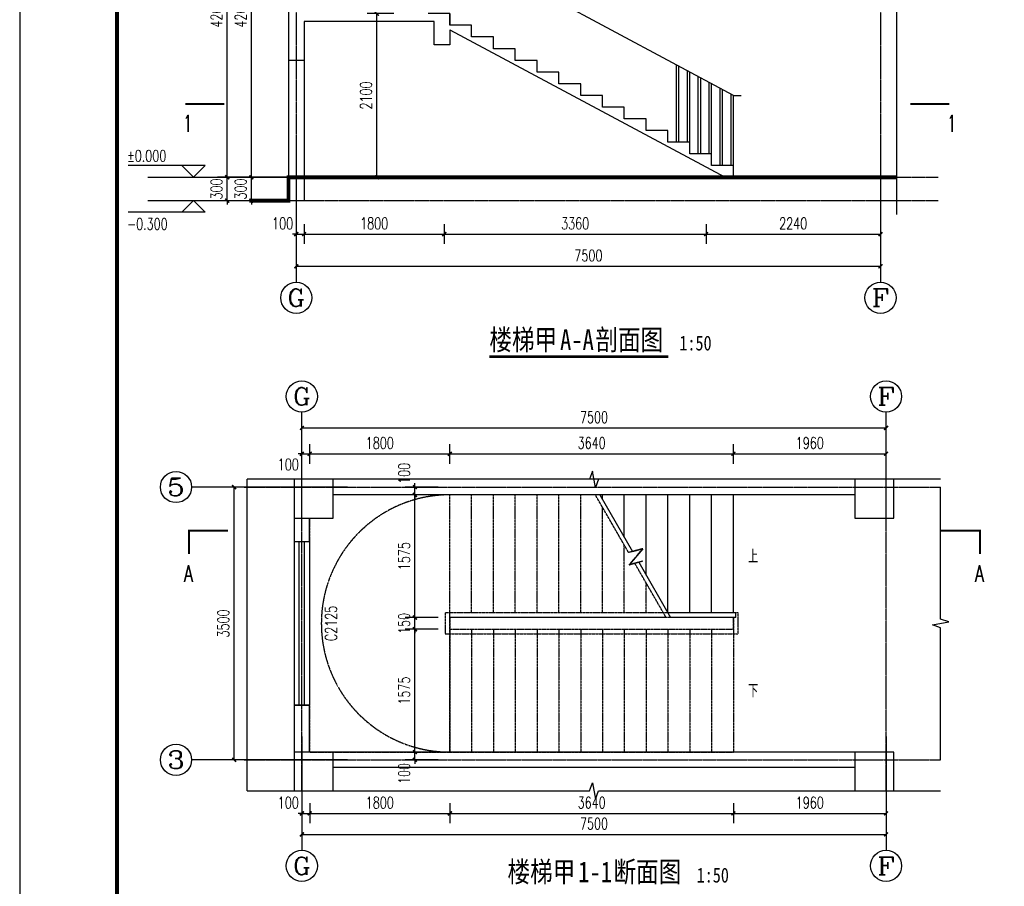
# Model space of a CAD drawing. Header units: inches. Extents: x 224620 to 3435104, y 247406 to 993300.
# Tile 19 of 110: x 250809 to 263450, y 291742 to 302862. Entities that reach past the tile are written whole.
import ezdxf
from ezdxf.enums import TextEntityAlignment as Align

# ---------------------------------------------------------------- set-up
doc = ezdxf.new("R2010")
doc.units = ezdxf.units.IN
doc.header["$MEASUREMENT"] = 0
doc.linetypes.add('__DASH', pattern=[0.35, 0.25, -0.1])
doc.linetypes.add('CENTER', pattern=[2, 1.25, -0.25, 0.25, -0.25])
for name, color, linetype in [('AXIS', 3, 'Continuous'), ('AXIS_TEXT', 7, 'Continuous'), ('COLUMN', 9, 'Continuous'), ('DIM_ELEV', 3, 'Continuous'), ('DIM_SYMB', 3, 'Continuous'), ('DOOR_FIRE', 134, 'Continuous'), ('DOTE', 1, 'CENTER'), ('LATRINE', 6, 'Continuous'), ('PUB_DIM', 3, 'Continuous'), ('PUB_TEXT', 7, 'Continuous'), ('PUB_TITLE', 4, 'Continuous'), ('STAIR', 3, 'Continuous'), ('WALL', 2, 'Continuous'), ('WINDOW', 4, 'Continuous'), ('WINDOW_TEXT', 7, 'Continuous'), ('x细线', 135, 'Continuous')]:
    doc.layers.add(name, color=color, linetype=linetype)
doc.styles.add('_TCH_AXIS', font='COMPLEX', dxfattribs={"bigfont": 'GBCBIG'})
doc.styles.add('_TCH_DIM', font='SIMPLEX', dxfattribs={"bigfont": 'GBCBIG'})
doc.styles.add('_TCH_DIM_T3', font='SIMPLEX', dxfattribs={"width": 0.705882, "bigfont": 'GBCBIG'})
doc.styles.add('_TCH_LABEL', font='COMPLEX', dxfattribs={"bigfont": 'GBCBIG'})
doc.styles.add('_TCH_WINDOW', font='SIMPLEX', dxfattribs={"height": 3.5, "bigfont": 'GBCBIG'})
doc.styles.add('宋体', font='txt', dxfattribs={"width": 0.8})
doc.dimstyles.new('_TCH_ARCH&&50', dxfattribs={"dimtxt": 148.75, "dimasz": 50, "dimexe": 125, "dimexo": 150, "dimgap": 63.125, "dimtad": 1, "dimdec": 0, "dimzin": 0, "dimdsep": 46, "dimtxsty": '_TCH_DIM_T3', "dimblk": 'ARCHTICK', "dimcen": 0.09, "dimclrt": 7, "dimazin": 2, "dimtfac": 1, "dimtdec": 0, "dimtix": 1, "dimtmove": 2, "dimatfit": 3, "dimfxl": 1, "dimtolj": 1, "dimtzin": 0, "dimarcsym": 0})

# ---------------------------------------------------------------- blocks, each defined once
blk = doc.blocks.new('wrtgtg')
at = {"layer": 'PUB_TITLE'}
blk.add_lwpolyline([(-75296, -5841), (8804, -5841), (8804, 53559), (-75296, 53559)], close=True, dxfattribs=at)
at = {"layer": 'PUB_TITLE', "const_width": 100}
blk.add_lwpolyline([(-72796, -4841), (7804, -4841), (7804, 52559), (-72796, 52559)], close=True, dxfattribs=at)
blk = doc.blocks.new('_ArchTick')
at = {"color": 0, "linetype": 'ByBlock', "const_width": 0.4}
blk.add_lwpolyline([(-0.5, -0.5), (0.5, 0.5)], dxfattribs=at)
blk = doc.blocks.new('*D613')
at = {"layer": 'Defpoints', "color": 0}
for p in [(255394, 302940), (255764, 302940), (255764, 300840)]:
    blk.add_point(p, dxfattribs=at)
at = {"layer": 'PUB_DIM', "color": 0, "lineweight": -2}
for p, q in [((255614, 302940), (255269, 302940)), ((255394, 300840), (255394, 302940)), ((255614, 300840), (255269, 300840))]:
    blk.add_line(p, q, dxfattribs=at)
at = {"layer": 'PUB_DIM', "color": 0, "lineweight": -2, "xscale": 50, "yscale": 50, "zscale": 50}
for p, rotation in [((255394, 302940), 90), ((255394, 300840), 270)]:
    blk.add_blockref('_ArchTick', p, dxfattribs=dict(at, rotation=rotation))
at = {"layer": 'PUB_DIM', "color": 7, "insert": (255256, 301890), "char_height": 148.8, "attachment_point": 5, "rotation": 90, "style": '_TCH_DIM_T3'}
blk.add_mtext('\\A1;2100', dxfattribs=at)
blk = doc.blocks.new('*D614')
at = {"layer": 'Defpoints', "color": 0}
for p in [(254532, 297292), (254432, 297013), (254532, 297013)]:
    blk.add_point(p, dxfattribs=at)
at = {"layer": 'PUB_DIM', "color": 0, "lineweight": -2}
for p, q in [((254432, 297163), (254432, 297417)), ((254532, 297163), (254532, 297417)), ((254432, 297292), (254382, 297292)), ((254432, 297292), (254532, 297292)), ((254532, 297292), (254582, 297292))]:
    blk.add_line(p, q, dxfattribs=at)
at = {"layer": 'PUB_DIM', "color": 0, "lineweight": -2, "xscale": 50, "yscale": 50, "zscale": 50}
blk.add_blockref('_ArchTick', (254432, 297292), dxfattribs=at)
at = {"layer": 'PUB_DIM', "color": 0, "lineweight": -2, "xscale": 50, "yscale": 50, "zscale": 50, "rotation": 180}
blk.add_blockref('_ArchTick', (254532, 297292), dxfattribs=at)
at = {"layer": 'PUB_DIM', "color": 7, "insert": (254257, 297155), "char_height": 148.8, "attachment_point": 5, "style": '_TCH_DIM_T3'}
blk.add_mtext('\\A1;100', dxfattribs=at)
blk = doc.blocks.new('*D615')
at = {"layer": 'Defpoints', "color": 0}
for p in [(256332, 297292), (254532, 297013), (256332, 297013)]:
    blk.add_point(p, dxfattribs=at)
at = {"layer": 'PUB_DIM', "color": 0, "lineweight": -2}
for p, q in [((254532, 297163), (254532, 297417)), ((256332, 297163), (256332, 297417)), ((254532, 297292), (256332, 297292))]:
    blk.add_line(p, q, dxfattribs=at)
at = {"layer": 'PUB_DIM', "color": 0, "lineweight": -2, "xscale": 50, "yscale": 50, "zscale": 50, "rotation": 180}
blk.add_blockref('_ArchTick', (254532, 297292), dxfattribs=at)
at = {"layer": 'PUB_DIM', "color": 0, "lineweight": -2, "xscale": 50, "yscale": 50, "zscale": 50}
blk.add_blockref('_ArchTick', (256332, 297292), dxfattribs=at)
at = {"layer": 'PUB_DIM', "color": 7, "insert": (255432, 297430), "char_height": 148.8, "attachment_point": 5, "style": '_TCH_DIM_T3'}
blk.add_mtext('\\A1;1800', dxfattribs=at)
blk = doc.blocks.new('*D616')
at = {"layer": 'Defpoints', "color": 0}
for p in [(259972, 297292), (256332, 297013), (259972, 297013)]:
    blk.add_point(p, dxfattribs=at)
at = {"layer": 'PUB_DIM', "color": 0, "lineweight": -2}
for p, q in [((256332, 297163), (256332, 297417)), ((259972, 297163), (259972, 297417)), ((256332, 297292), (259972, 297292))]:
    blk.add_line(p, q, dxfattribs=at)
at = {"layer": 'PUB_DIM', "color": 0, "lineweight": -2, "xscale": 50, "yscale": 50, "zscale": 50, "rotation": 180}
blk.add_blockref('_ArchTick', (256332, 297292), dxfattribs=at)
at = {"layer": 'PUB_DIM', "color": 0, "lineweight": -2, "xscale": 50, "yscale": 50, "zscale": 50}
blk.add_blockref('_ArchTick', (259972, 297292), dxfattribs=at)
at = {"layer": 'PUB_DIM', "color": 7, "insert": (258152, 297430), "char_height": 148.8, "attachment_point": 5, "style": '_TCH_DIM_T3'}
blk.add_mtext('\\A1;3640', dxfattribs=at)
blk = doc.blocks.new('*D617')
at = {"layer": 'Defpoints', "color": 0}
for p in [(261932, 297292), (259972, 297013), (261932, 297013)]:
    blk.add_point(p, dxfattribs=at)
at = {"layer": 'PUB_DIM', "color": 0, "lineweight": -2}
for p, q in [((259972, 297163), (259972, 297417)), ((261932, 297163), (261932, 297417)), ((259972, 297292), (261932, 297292))]:
    blk.add_line(p, q, dxfattribs=at)
at = {"layer": 'PUB_DIM', "color": 0, "lineweight": -2, "xscale": 50, "yscale": 50, "zscale": 50, "rotation": 180}
blk.add_blockref('_ArchTick', (259972, 297292), dxfattribs=at)
at = {"layer": 'PUB_DIM', "color": 0, "lineweight": -2, "xscale": 50, "yscale": 50, "zscale": 50}
blk.add_blockref('_ArchTick', (261932, 297292), dxfattribs=at)
at = {"layer": 'PUB_DIM', "color": 7, "insert": (260952, 297430), "char_height": 148.8, "attachment_point": 5, "style": '_TCH_DIM_T3'}
blk.add_mtext('\\A1;1960', dxfattribs=at)
blk = doc.blocks.new('*D618')
at = {"layer": 'Defpoints', "color": 0}
for p in [(254432, 292957), (254532, 292957), (254532, 292678)]:
    blk.add_point(p, dxfattribs=at)
at = {"layer": 'PUB_DIM', "color": 0, "lineweight": -2}
for p, q in [((254432, 292807), (254432, 292553)), ((254532, 292807), (254532, 292553)), ((254432, 292678), (254382, 292678)), ((254432, 292678), (254532, 292678)), ((254532, 292678), (254582, 292678))]:
    blk.add_line(p, q, dxfattribs=at)
at = {"layer": 'PUB_DIM', "color": 0, "lineweight": -2, "xscale": 50, "yscale": 50, "zscale": 50}
blk.add_blockref('_ArchTick', (254432, 292678), dxfattribs=at)
at = {"layer": 'PUB_DIM', "color": 0, "lineweight": -2, "xscale": 50, "yscale": 50, "zscale": 50, "rotation": 180}
blk.add_blockref('_ArchTick', (254532, 292678), dxfattribs=at)
at = {"layer": 'PUB_DIM', "color": 7, "insert": (254257, 292816), "char_height": 148.8, "attachment_point": 5, "style": '_TCH_DIM_T3'}
blk.add_mtext('\\A1;100', dxfattribs=at)
blk = doc.blocks.new('*D619')
at = {"layer": 'Defpoints', "color": 0}
for p in [(254532, 292957), (256332, 292957), (256332, 292678)]:
    blk.add_point(p, dxfattribs=at)
at = {"layer": 'PUB_DIM', "color": 0, "lineweight": -2}
for p, q in [((254532, 292807), (254532, 292553)), ((256332, 292807), (256332, 292553)), ((254532, 292678), (256332, 292678))]:
    blk.add_line(p, q, dxfattribs=at)
at = {"layer": 'PUB_DIM', "color": 0, "lineweight": -2, "xscale": 50, "yscale": 50, "zscale": 50, "rotation": 180}
blk.add_blockref('_ArchTick', (254532, 292678), dxfattribs=at)
at = {"layer": 'PUB_DIM', "color": 0, "lineweight": -2, "xscale": 50, "yscale": 50, "zscale": 50}
blk.add_blockref('_ArchTick', (256332, 292678), dxfattribs=at)
at = {"layer": 'PUB_DIM', "color": 7, "insert": (255432, 292816), "char_height": 148.8, "attachment_point": 5, "style": '_TCH_DIM_T3'}
blk.add_mtext('\\A1;1800', dxfattribs=at)
blk = doc.blocks.new('*D620')
at = {"layer": 'Defpoints', "color": 0}
for p in [(256332, 292957), (259972, 292957), (259972, 292678)]:
    blk.add_point(p, dxfattribs=at)
at = {"layer": 'PUB_DIM', "color": 0, "lineweight": -2}
for p, q in [((256332, 292807), (256332, 292553)), ((259972, 292807), (259972, 292553)), ((256332, 292678), (259972, 292678))]:
    blk.add_line(p, q, dxfattribs=at)
at = {"layer": 'PUB_DIM', "color": 0, "lineweight": -2, "xscale": 50, "yscale": 50, "zscale": 50, "rotation": 180}
blk.add_blockref('_ArchTick', (256332, 292678), dxfattribs=at)
at = {"layer": 'PUB_DIM', "color": 0, "lineweight": -2, "xscale": 50, "yscale": 50, "zscale": 50}
blk.add_blockref('_ArchTick', (259972, 292678), dxfattribs=at)
at = {"layer": 'PUB_DIM', "color": 7, "insert": (258152, 292816), "char_height": 148.8, "attachment_point": 5, "style": '_TCH_DIM_T3'}
blk.add_mtext('\\A1;3640', dxfattribs=at)
blk = doc.blocks.new('*D621')
at = {"layer": 'Defpoints', "color": 0}
for p in [(259972, 292957), (261932, 292957), (261932, 292678)]:
    blk.add_point(p, dxfattribs=at)
at = {"layer": 'PUB_DIM', "color": 0, "lineweight": -2}
for p, q in [((259972, 292807), (259972, 292553)), ((261932, 292807), (261932, 292553)), ((259972, 292678), (261932, 292678))]:
    blk.add_line(p, q, dxfattribs=at)
at = {"layer": 'PUB_DIM', "color": 0, "lineweight": -2, "xscale": 50, "yscale": 50, "zscale": 50, "rotation": 180}
blk.add_blockref('_ArchTick', (259972, 292678), dxfattribs=at)
at = {"layer": 'PUB_DIM', "color": 0, "lineweight": -2, "xscale": 50, "yscale": 50, "zscale": 50}
blk.add_blockref('_ArchTick', (261932, 292678), dxfattribs=at)
at = {"layer": 'PUB_DIM', "color": 7, "insert": (260952, 292816), "char_height": 148.8, "attachment_point": 5, "style": '_TCH_DIM_T3'}
blk.add_mtext('\\A1;1960', dxfattribs=at)
blk = doc.blocks.new('*D622')
at = {"layer": 'Defpoints', "color": 0}
for p in [(255883, 293465), (256332, 293465), (256332, 293365)]:
    blk.add_point(p, dxfattribs=at)
at = {"layer": 'PUB_DIM', "color": 0, "lineweight": -2}
for p, q in [((256182, 293465), (255758, 293465)), ((255883, 293465), (255883, 293515)), ((255883, 293365), (255883, 293465)), ((256182, 293365), (255758, 293365)), ((255883, 293365), (255883, 293315))]:
    blk.add_line(p, q, dxfattribs=at)
at = {"layer": 'PUB_DIM', "color": 0, "lineweight": -2, "xscale": 50, "yscale": 50, "zscale": 50}
for p, rotation in [((255883, 293465), 270), ((255883, 293365), 90)]:
    blk.add_blockref('_ArchTick', p, dxfattribs=dict(at, rotation=rotation))
at = {"layer": 'PUB_DIM', "color": 7, "insert": (255745, 293190), "char_height": 148.8, "attachment_point": 5, "rotation": 90, "style": '_TCH_DIM_T3'}
blk.add_mtext('\\A1;100', dxfattribs=at)
blk = doc.blocks.new('*D623')
at = {"layer": 'Defpoints', "color": 0}
for p in [(255883, 295040), (256332, 295040), (256332, 293465)]:
    blk.add_point(p, dxfattribs=at)
at = {"layer": 'PUB_DIM', "color": 0, "lineweight": -2}
for p, q in [((256182, 295040), (255758, 295040)), ((255883, 293465), (255883, 295040)), ((256182, 293465), (255758, 293465))]:
    blk.add_line(p, q, dxfattribs=at)
at = {"layer": 'PUB_DIM', "color": 0, "lineweight": -2, "xscale": 50, "yscale": 50, "zscale": 50}
for p, rotation in [((255883, 295040), 90), ((255883, 293465), 270)]:
    blk.add_blockref('_ArchTick', p, dxfattribs=dict(at, rotation=rotation))
at = {"layer": 'PUB_DIM', "color": 7, "insert": (255745, 294253), "char_height": 148.8, "attachment_point": 5, "rotation": 90, "style": '_TCH_DIM_T3'}
blk.add_mtext('\\A1;1575', dxfattribs=at)
blk = doc.blocks.new('*D624')
at = {"layer": 'Defpoints', "color": 0}
for p in [(255883, 295190), (256332, 295190), (256332, 295040)]:
    blk.add_point(p, dxfattribs=at)
at = {"layer": 'PUB_DIM', "color": 0, "lineweight": -2}
for p, q in [((256182, 295190), (255758, 295190)), ((255883, 295190), (255883, 295240)), ((255883, 295040), (255883, 295190)), ((256182, 295040), (255758, 295040)), ((255883, 295040), (255883, 294990))]:
    blk.add_line(p, q, dxfattribs=at)
at = {"layer": 'PUB_DIM', "color": 0, "lineweight": -2, "xscale": 50, "yscale": 50, "zscale": 50}
for p, rotation in [((255883, 295190), 270), ((255883, 295040), 90)]:
    blk.add_blockref('_ArchTick', p, dxfattribs=dict(at, rotation=rotation))
at = {"layer": 'PUB_DIM', "color": 7, "insert": (255745, 295115), "char_height": 148.8, "attachment_point": 5, "rotation": 90, "style": '_TCH_DIM_T3'}
blk.add_mtext('\\A1;150', dxfattribs=at)
blk = doc.blocks.new('*D118')
at = {"layer": 'Defpoints', "color": 0}
for p in [(255883, 296765), (256332, 296765), (256332, 295190)]:
    blk.add_point(p, dxfattribs=at)
at = {"layer": 'PUB_DIM', "color": 0, "lineweight": -2}
for p, q in [((256182, 296765), (255758, 296765)), ((255883, 295190), (255883, 296765)), ((256182, 295190), (255758, 295190))]:
    blk.add_line(p, q, dxfattribs=at)
at = {"layer": 'PUB_DIM', "color": 0, "lineweight": -2, "xscale": 50, "yscale": 50, "zscale": 50}
for p, rotation in [((255883, 296765), 90), ((255883, 295190), 270)]:
    blk.add_blockref('_ArchTick', p, dxfattribs=dict(at, rotation=rotation))
at = {"layer": 'PUB_DIM', "color": 7, "insert": (255745, 295978), "char_height": 148.8, "attachment_point": 5, "rotation": 90, "style": '_TCH_DIM_T3'}
blk.add_mtext('\\A1;1575', dxfattribs=at)
blk = doc.blocks.new('*D119')
at = {"layer": 'Defpoints', "color": 0}
for p in [(255883, 296865), (256332, 296865), (256332, 296765)]:
    blk.add_point(p, dxfattribs=at)
at = {"layer": 'PUB_DIM', "color": 0, "lineweight": -2}
for p, q in [((256182, 296865), (255758, 296865)), ((255883, 296865), (255883, 296915)), ((255883, 296765), (255883, 296865)), ((256182, 296765), (255758, 296765)), ((255883, 296765), (255883, 296715))]:
    blk.add_line(p, q, dxfattribs=at)
at = {"layer": 'PUB_DIM', "color": 0, "lineweight": -2, "xscale": 50, "yscale": 50, "zscale": 50}
for p, rotation in [((255883, 296865), 270), ((255883, 296765), 90)]:
    blk.add_blockref('_ArchTick', p, dxfattribs=dict(at, rotation=rotation))
at = {"layer": 'PUB_DIM', "color": 7, "insert": (255745, 297040), "char_height": 148.8, "attachment_point": 5, "rotation": 90, "style": '_TCH_DIM_T3'}
blk.add_mtext('\\A1;100', dxfattribs=at)
blk = doc.blocks.new('*D120')
at = {"layer": 'Defpoints', "color": 0}
for p in [(254432, 292688), (261932, 292688), (261932, 292408)]:
    blk.add_point(p, dxfattribs=at)
at = {"layer": 'PUB_DIM', "color": 0, "lineweight": -2}
for p, q in [((254432, 292538), (254432, 292283)), ((261932, 292538), (261932, 292283)), ((254432, 292408), (261932, 292408))]:
    blk.add_line(p, q, dxfattribs=at)
at = {"layer": 'PUB_DIM', "color": 0, "lineweight": -2, "xscale": 50, "yscale": 50, "zscale": 50, "rotation": 180}
blk.add_blockref('_ArchTick', (254432, 292408), dxfattribs=at)
at = {"layer": 'PUB_DIM', "color": 0, "lineweight": -2, "xscale": 50, "yscale": 50, "zscale": 50}
blk.add_blockref('_ArchTick', (261932, 292408), dxfattribs=at)
at = {"layer": 'PUB_DIM', "color": 7, "insert": (258182, 292546), "char_height": 148.8, "attachment_point": 5, "style": '_TCH_DIM_T3'}
blk.add_mtext('\\A1;7500', dxfattribs=at)
blk = doc.blocks.new('*D124')
at = {"layer": 'Defpoints', "color": 0}
for p in [(254360, 300390), (254460, 300390), (254460, 300111)]:
    blk.add_point(p, dxfattribs=at)
at = {"layer": 'PUB_DIM', "color": 0, "lineweight": -2}
for p, q in [((254360, 300240), (254360, 299986)), ((254460, 300240), (254460, 299986)), ((254360, 300111), (254310, 300111)), ((254360, 300111), (254460, 300111)), ((254460, 300111), (254510, 300111))]:
    blk.add_line(p, q, dxfattribs=at)
at = {"layer": 'PUB_DIM', "color": 0, "lineweight": -2, "xscale": 50, "yscale": 50, "zscale": 50}
blk.add_blockref('_ArchTick', (254360, 300111), dxfattribs=at)
at = {"layer": 'PUB_DIM', "color": 0, "lineweight": -2, "xscale": 50, "yscale": 50, "zscale": 50, "rotation": 180}
blk.add_blockref('_ArchTick', (254460, 300111), dxfattribs=at)
at = {"layer": 'PUB_DIM', "color": 7, "insert": (254185, 300248), "char_height": 148.8, "attachment_point": 5, "style": '_TCH_DIM_T3'}
blk.add_mtext('\\A1;100', dxfattribs=at)
blk = doc.blocks.new('*D125')
at = {"layer": 'Defpoints', "color": 0}
for p in [(254460, 300390), (256260, 300390), (256260, 300111)]:
    blk.add_point(p, dxfattribs=at)
at = {"layer": 'PUB_DIM', "color": 0, "lineweight": -2}
for p, q in [((254460, 300240), (254460, 299986)), ((256260, 300240), (256260, 299986)), ((254460, 300111), (256260, 300111))]:
    blk.add_line(p, q, dxfattribs=at)
at = {"layer": 'PUB_DIM', "color": 0, "lineweight": -2, "xscale": 50, "yscale": 50, "zscale": 50, "rotation": 180}
blk.add_blockref('_ArchTick', (254460, 300111), dxfattribs=at)
at = {"layer": 'PUB_DIM', "color": 0, "lineweight": -2, "xscale": 50, "yscale": 50, "zscale": 50}
blk.add_blockref('_ArchTick', (256260, 300111), dxfattribs=at)
at = {"layer": 'PUB_DIM', "color": 7, "insert": (255360, 300248), "char_height": 148.8, "attachment_point": 5, "style": '_TCH_DIM_T3'}
blk.add_mtext('\\A1;1800', dxfattribs=at)
blk = doc.blocks.new('*D126')
at = {"layer": 'Defpoints', "color": 0}
for p in [(256260, 300390), (259620, 300390), (259620, 300111)]:
    blk.add_point(p, dxfattribs=at)
at = {"layer": 'PUB_DIM', "color": 0, "lineweight": -2}
for p, q in [((256260, 300240), (256260, 299986)), ((259620, 300240), (259620, 299986)), ((256260, 300111), (259620, 300111))]:
    blk.add_line(p, q, dxfattribs=at)
at = {"layer": 'PUB_DIM', "color": 0, "lineweight": -2, "xscale": 50, "yscale": 50, "zscale": 50, "rotation": 180}
blk.add_blockref('_ArchTick', (256260, 300111), dxfattribs=at)
at = {"layer": 'PUB_DIM', "color": 0, "lineweight": -2, "xscale": 50, "yscale": 50, "zscale": 50}
blk.add_blockref('_ArchTick', (259620, 300111), dxfattribs=at)
at = {"layer": 'PUB_DIM', "color": 7, "insert": (257940, 300248), "char_height": 148.8, "attachment_point": 5, "style": '_TCH_DIM_T3'}
blk.add_mtext('\\A1;3360', dxfattribs=at)
blk = doc.blocks.new('*D127')
at = {"layer": 'Defpoints', "color": 0}
for p in [(259620, 300390), (261860, 300390), (261860, 300111)]:
    blk.add_point(p, dxfattribs=at)
at = {"layer": 'PUB_DIM', "color": 0, "lineweight": -2}
for p, q in [((259620, 300240), (259620, 299986)), ((261860, 300240), (261860, 299986)), ((259620, 300111), (261860, 300111))]:
    blk.add_line(p, q, dxfattribs=at)
at = {"layer": 'PUB_DIM', "color": 0, "lineweight": -2, "xscale": 50, "yscale": 50, "zscale": 50, "rotation": 180}
blk.add_blockref('_ArchTick', (259620, 300111), dxfattribs=at)
at = {"layer": 'PUB_DIM', "color": 0, "lineweight": -2, "xscale": 50, "yscale": 50, "zscale": 50}
blk.add_blockref('_ArchTick', (261860, 300111), dxfattribs=at)
at = {"layer": 'PUB_DIM', "color": 7, "insert": (260740, 300248), "char_height": 148.8, "attachment_point": 5, "style": '_TCH_DIM_T3'}
blk.add_mtext('\\A1;2240', dxfattribs=at)
blk = doc.blocks.new('*D128')
at = {"layer": 'Defpoints', "color": 0}
for p in [(254360, 299977), (261860, 299977), (261860, 299698)]:
    blk.add_point(p, dxfattribs=at)
at = {"layer": 'PUB_DIM', "color": 0, "lineweight": -2}
for p, q in [((254360, 299827), (254360, 299573)), ((261860, 299827), (261860, 299573)), ((254360, 299698), (261860, 299698))]:
    blk.add_line(p, q, dxfattribs=at)
at = {"layer": 'PUB_DIM', "color": 0, "lineweight": -2, "xscale": 50, "yscale": 50, "zscale": 50, "rotation": 180}
blk.add_blockref('_ArchTick', (254360, 299698), dxfattribs=at)
at = {"layer": 'PUB_DIM', "color": 0, "lineweight": -2, "xscale": 50, "yscale": 50, "zscale": 50}
blk.add_blockref('_ArchTick', (261860, 299698), dxfattribs=at)
at = {"layer": 'PUB_DIM', "color": 7, "insert": (258110, 299836), "char_height": 148.8, "attachment_point": 5, "style": '_TCH_DIM_T3'}
blk.add_mtext('\\A1;7500', dxfattribs=at)
blk = doc.blocks.new('*D131')
at = {"layer": 'Defpoints', "color": 0}
for p in [(253473, 305040), (254189, 305040), (254189, 300840)]:
    blk.add_point(p, dxfattribs=at)
at = {"layer": 'PUB_DIM', "color": 0, "lineweight": -2}
for p, q in [((254039, 305040), (253348, 305040)), ((253473, 300840), (253473, 305040)), ((254039, 300840), (253348, 300840))]:
    blk.add_line(p, q, dxfattribs=at)
at = {"layer": 'PUB_DIM', "color": 0, "lineweight": -2, "xscale": 50, "yscale": 50, "zscale": 50}
for p, rotation in [((253473, 305040), 90), ((253473, 300840), 270)]:
    blk.add_blockref('_ArchTick', p, dxfattribs=dict(at, rotation=rotation))
at = {"layer": 'PUB_DIM', "color": 7, "insert": (253336, 302940), "char_height": 148.8, "attachment_point": 5, "rotation": 90, "style": '_TCH_DIM_T3'}
blk.add_mtext('\\A1;4200', dxfattribs=at)
blk = doc.blocks.new('*D132')
at = {"layer": 'Defpoints', "color": 0}
for p in [(253473, 300840), (254189, 300840), (254189, 300540)]:
    blk.add_point(p, dxfattribs=at)
at = {"layer": 'PUB_DIM', "color": 0, "lineweight": -2}
for p, q in [((253473, 300840), (253473, 300890)), ((254039, 300840), (253348, 300840)), ((253473, 300540), (253473, 300840)), ((254039, 300540), (253348, 300540)), ((253473, 300540), (253473, 300490))]:
    blk.add_line(p, q, dxfattribs=at)
at = {"layer": 'PUB_DIM', "color": 0, "lineweight": -2, "xscale": 50, "yscale": 50, "zscale": 50}
for p, rotation in [((253473, 300840), 270), ((253473, 300540), 90)]:
    blk.add_blockref('_ArchTick', p, dxfattribs=dict(at, rotation=rotation))
at = {"layer": 'PUB_DIM', "color": 7, "insert": (253336, 300690), "char_height": 148.8, "attachment_point": 5, "rotation": 90, "style": '_TCH_DIM_T3'}
blk.add_mtext('\\A1;300', dxfattribs=at)
blk = doc.blocks.new('*D133')
at = {"layer": 'Defpoints', "color": 0}
for p in [(261932, 297624), (254432, 297344), (261932, 297344)]:
    blk.add_point(p, dxfattribs=at)
at = {"layer": 'PUB_DIM', "color": 0, "lineweight": -2}
for p, q in [((254432, 297494), (254432, 297749)), ((261932, 297494), (261932, 297749)), ((254432, 297624), (261932, 297624))]:
    blk.add_line(p, q, dxfattribs=at)
at = {"layer": 'PUB_DIM', "color": 0, "lineweight": -2, "xscale": 50, "yscale": 50, "zscale": 50, "rotation": 180}
blk.add_blockref('_ArchTick', (254432, 297624), dxfattribs=at)
at = {"layer": 'PUB_DIM', "color": 0, "lineweight": -2, "xscale": 50, "yscale": 50, "zscale": 50}
blk.add_blockref('_ArchTick', (261932, 297624), dxfattribs=at)
at = {"layer": 'PUB_DIM', "color": 7, "insert": (258182, 297761), "char_height": 148.8, "attachment_point": 5, "style": '_TCH_DIM_T3'}
blk.add_mtext('\\A1;7500', dxfattribs=at)
blk = doc.blocks.new('*D134')
at = {"layer": 'AXIS', "color": 0, "lineweight": -2}
for p, q in [((254007, 296865), (253437, 296865)), ((253562, 293365), (253562, 296865)), ((254007, 293365), (253437, 293365))]:
    blk.add_line(p, q, dxfattribs=at)
at = {"layer": 'Defpoints', "color": 0}
for p in [(253562, 296865), (254157, 296865), (254157, 293365)]:
    blk.add_point(p, dxfattribs=at)
at = {"layer": 'AXIS', "color": 0, "lineweight": -2, "xscale": 50, "yscale": 50, "zscale": 50}
for p, rotation in [((253562, 296865), 90), ((253562, 293365), 270)]:
    blk.add_blockref('_ArchTick', p, dxfattribs=dict(at, rotation=rotation))
at = {"layer": 'AXIS', "color": 7, "insert": (253424, 295115), "char_height": 148.8, "attachment_point": 5, "rotation": 90, "style": '_TCH_DIM_T3'}
blk.add_mtext('\\A1;3500', dxfattribs=at)
blk = doc.blocks.new('*D138')
at = {"layer": 'Defpoints', "color": 0}
for p in [(253783, 305040), (254498, 305040), (254498, 300840)]:
    blk.add_point(p, dxfattribs=at)
at = {"layer": 'PUB_DIM', "color": 0, "lineweight": -2}
for p, q in [((254348, 305040), (253658, 305040)), ((253783, 300840), (253783, 305040)), ((254348, 300840), (253658, 300840))]:
    blk.add_line(p, q, dxfattribs=at)
at = {"layer": 'PUB_DIM', "color": 0, "lineweight": -2, "xscale": 50, "yscale": 50, "zscale": 50}
for p, rotation in [((253783, 305040), 90), ((253783, 300840), 270)]:
    blk.add_blockref('_ArchTick', p, dxfattribs=dict(at, rotation=rotation))
at = {"layer": 'PUB_DIM', "color": 7, "insert": (253646, 302940), "char_height": 148.8, "attachment_point": 5, "rotation": 90, "style": '_TCH_DIM_T3'}
blk.add_mtext('\\A1;4200', dxfattribs=at)
blk = doc.blocks.new('*D139')
at = {"layer": 'Defpoints', "color": 0}
for p in [(253783, 300840), (254498, 300840), (254498, 300540)]:
    blk.add_point(p, dxfattribs=at)
at = {"layer": 'PUB_DIM', "color": 0, "lineweight": -2}
for p, q in [((253783, 300840), (253783, 300890)), ((254348, 300840), (253658, 300840)), ((253783, 300540), (253783, 300840)), ((254348, 300540), (253658, 300540)), ((253783, 300540), (253783, 300490))]:
    blk.add_line(p, q, dxfattribs=at)
at = {"layer": 'PUB_DIM', "color": 0, "lineweight": -2, "xscale": 50, "yscale": 50, "zscale": 50}
for p, rotation in [((253783, 300840), 270), ((253783, 300540), 90)]:
    blk.add_blockref('_ArchTick', p, dxfattribs=dict(at, rotation=rotation))
at = {"layer": 'PUB_DIM', "color": 7, "insert": (253646, 300690), "char_height": 148.8, "attachment_point": 5, "rotation": 90, "style": '_TCH_DIM_T3'}
blk.add_mtext('\\A1;300', dxfattribs=at)
blk = doc.blocks.new('$TCHSYS$WIN2D')
for p, q in [((-0.5, 0.5), (0.5, 0.5)), ((-0.5, 0.5), (-0.5, -0.5)), ((0.5, 0.5), (0.5, -0.5)), ((0.5, 0.1667), (-0.5, 0.1667)), ((0.5, -0.1667), (-0.5, -0.1667)), ((-0.5, -0.5), (0.5, -0.5))]:
    blk.add_line(p, q)

msp = doc.modelspace()

# ---------------------------------------------------------------- linework, layer by layer
at = {"layer": 'AXIS'}
for p, q in [((254359.9, 300952.1), (254359.9, 299493.8)), ((261859.9, 300952.1), (261859.9, 299493.8)), ((254431.5, 296369.6), (254431.5, 297827.9)), ((261931.5, 296369.6), (261931.5, 297827.9)), ((255015.9, 296865.3), (253015.9, 296865.3)), ((254431.5, 293662.4), (254431.5, 292204.1)), ((261931.5, 293662.4), (261931.5, 292204.1)), ((255015.9, 293365.3), (253015.9, 293365.3))]:
    msp.add_line(p, q, dxfattribs=at)
for centre in [(254359.9, 299293.8), (261859.9, 299293.8), (254431.5, 298027.9), (261931.5, 298027.9), (252815.9, 296865.3), (252815.9, 293365.3), (254431.5, 292004.1), (261931.5, 292004.1)]:
    msp.add_circle(centre, 200, dxfattribs=at)
at = {"layer": 'COLUMN'}
for p, q in [((254831.5, 296965.3), (254331.5, 296965.3)), ((254331.5, 296965.3), (254331.5, 296465.3)), ((254831.5, 296465.3), (254831.5, 296965.3)), ((262031.5, 296965.3), (261531.5, 296965.3)), ((261531.5, 296965.3), (261531.5, 296465.3)), ((262031.5, 296465.3), (262031.5, 296965.3)), ((254331.5, 296465.3), (254831.5, 296465.3)), ((261531.5, 296465.3), (262031.5, 296465.3)), ((254831.5, 293465.3), (254331.5, 293465.3)), ((254331.5, 293465.3), (254331.5, 292965.3)), ((254831.5, 292965.3), (254831.5, 293465.3)), ((262031.5, 293465.3), (261531.5, 293465.3)), ((261531.5, 293465.3), (261531.5, 292965.3)), ((262031.5, 292965.3), (262031.5, 293465.3)), ((254331.5, 292965.3), (254831.5, 292965.3)), ((261531.5, 292965.3), (262031.5, 292965.3))]:
    msp.add_line(p, q, dxfattribs=at)
at = {"layer": 'DIM_ELEV'}
for p, q in [((253191.6, 300990.4), (252202.1, 300990.4)), ((253041.6, 300840.4), (252891.6, 300990.4)), ((253041.6, 300840.4), (253191.6, 300990.4)), ((252452.1, 300840.4), (254259.9, 300840.4)), ((252452.1, 300540.4), (254259.9, 300540.4)), ((253041.6, 300540.4), (252891.6, 300390.4)), ((253041.6, 300540.4), (253191.6, 300390.4)), ((253191.6, 300390.4), (252202.1, 300390.4))]:
    msp.add_line(p, q, dxfattribs=at)
at = {"layer": 'DIM_SYMB'}
for points in [[(262068.7, 300362.4), (262068.7, 305291.4), (261963.7, 305329.6), (262173.7, 305366.7), (262068.7, 305403.9), (262068.7, 310333)], [(262631.5, 296965.3), (258237.8, 296965.3), (258199.6, 296860.3), (258162.6, 297070.3), (258125.3, 296965.3), (253731.5, 296965.3)], [(262631.5, 293365.3), (262631.5, 295059), (262526.5, 295097.3), (262736.5, 295134.3), (262631.5, 295171.5), (262631.5, 296865.3)], [(253731.5, 292965.3), (258125.3, 292965.3), (258163.5, 293070.3), (258200.5, 292860.3), (258237.8, 292965.3), (262631.5, 292965.3)]]:
    msp.add_lwpolyline(points, dxfattribs=at)
for points, const_width in [([(252934.9, 301779.6), (253434.9, 301779.6)], 25), ([(262242.1, 301779.6), (262742.1, 301779.6)], 25), ([(256838.8, 298538), (259138.2, 298538)], 35), ([(252983.9, 296005.2), (252983.9, 296305.2), (253483.9, 296305.2)], 25), ([(262638.8, 296305.2), (263138.8, 296305.2), (263138.8, 296005.2)], 25)]:
    msp.add_lwpolyline(points, dxfattribs=dict(at, const_width=const_width))
msp.add_lwpolyline([(260111.5, 295977.8, 0, 0, 0), (259001.5, 295977.8, 40, 0, 0), (258851.5, 295977.8, 0, 0, 0)], format="xyseb", dxfattribs=at)
at = {"layer": 'DOOR_FIRE', "linetype": '__DASH'}
msp.add_arc((256331.5, 295115.3), 1650, 90, 270, dxfattribs=at)
at = {"layer": 'DOTE'}
for p, q in [((254359.9, 310754.4), (254359.9, 300103.3)), ((261859.9, 310754.4), (261859.9, 300103.3)), ((253756.3, 300840.4), (262599.9, 300840.4)), ((253756.3, 300540.4), (262599.9, 300540.4)), ((254431.5, 292965.3), (254431.5, 296965.3)), ((261931.5, 292965.3), (261931.5, 296965.3)), ((253685.4, 296865.3), (262631.5, 296865.3)), ((253685.4, 293365.3), (262631.5, 293365.3))]:
    msp.add_line(p, q, dxfattribs=at)
at = {"layer": 'LATRINE'}
for q in [(256331.5, 303840.4), (260071.5, 301890.4)]:
    msp.add_line((259971.5, 301890.4), q, dxfattribs=at)
for points in [[(259241.5, 301290.4), (259241.5, 302281.5)], [(259241.5, 301290.4), (259241.5, 302281.5)], [(259271.5, 301290.4), (259271.5, 302265.4)], [(259381.5, 301290.4), (259381.5, 302206.5)], [(259411.5, 301290.4), (259411.5, 302190.4)], [(259521.5, 301140.4), (259521.5, 302131.5)], [(259521.5, 301140.4), (259521.5, 302131.5)], [(259551.5, 301140.4), (259551.5, 302115.4)], [(259661.5, 301140.4), (259661.5, 302056.5)], [(259691.5, 301140.4), (259691.5, 302040.4)], [(259801.5, 300990.4), (259801.5, 301981.5)], [(259801.5, 300990.4), (259801.5, 301981.5)], [(259831.5, 300990.4), (259831.5, 301965.4)], [(259941.5, 300990.4), (259941.5, 301906.5)], [(259971.5, 300990.4), (259971.5, 301890.4)], [(253731.5, 292965.3), (253731.5, 296965.3)]]:
    msp.add_lwpolyline(points, dxfattribs=at)
at = {"layer": 'STAIR'}
for p, q in [((259971.5, 296765.3), (258256.9, 296765.3)), ((258256.9, 296765.3), (258676.6, 296038.3)), ((258291.5, 296705.3), (258291.5, 296765.3)), ((258571.5, 296220.3), (258571.5, 296765.3)), ((258851.5, 295735.3), (258851.5, 296765.3)), ((259131.5, 295250.3), (259131.5, 296765.3)), ((259411.5, 295250.3), (259411.5, 296765.3)), ((259691.5, 295250.3), (259691.5, 296765.3)), ((259971.5, 295250.3), (259971.5, 296765.3)), ((258807, 296073.3), (258634.1, 295867.2)), ((258676.6, 296038.3), (258807, 296073.3)), ((258634.1, 295867.2), (258756.5, 295900)), ((258756.5, 295900), (259166.2, 295190.3)), ((259131.5, 295250.3), (259131.5, 295250.3)), ((260001.5, 295250.3), (259131.6, 295250.3)), ((259971.5, 295190.3), (259166.2, 295190.3)), ((260001.5, 295190.3), (259166.2, 295190.3)), ((260001.5, 295190.3), (260001.5, 295250.3))]:
    msp.add_line(p, q, dxfattribs=at)
at = {"layer": 'WALL'}
for p, q in [((254259.9, 305040.4), (254259.9, 300540.4)), ((254459.9, 302840.4), (254459.9, 302340.4)), ((256331.5, 302733.7), (259865.7, 300840.4)), ((254459.9, 302340.4), (254259.9, 302340.4)), ((254459.9, 302340.4), (254459.9, 300540.4)), ((254431.5, 296965.3), (254431.5, 296965.3)), ((261531.5, 296965.3), (254831.5, 296965.3)), ((261931.5, 296965.3), (261931.5, 296965.3)), ((254431.5, 296915.3), (254431.5, 296915.3)), ((254431.5, 296865.3), (254431.5, 296865.3)), ((261931.5, 296915.3), (261931.5, 296915.3)), ((261931.5, 296865.3), (261931.5, 296865.3)), ((261531.5, 296765.3), (254831.5, 296765.3)), ((254331.5, 296465.3), (254331.5, 296165.3)), ((254531.5, 296165.3), (254531.5, 296465.3)), ((254331.5, 296165.3), (254531.5, 296165.3)), ((254531.5, 294065.3), (254331.5, 294065.3)), ((254331.5, 294065.3), (254331.5, 293465.3)), ((254531.5, 293465.3), (254531.5, 294065.3)), ((261531.5, 293465.3), (254831.5, 293465.3)), ((254431.5, 293365.3), (254431.5, 293365.3)), ((261531.5, 293265.3), (254831.5, 293265.3)), ((261931.5, 293365.3), (261931.5, 293365.3)), ((254431.5, 293165.3), (254431.5, 293165.3)), ((261931.5, 293165.3), (261931.5, 293165.3)), ((254431.5, 292965.3), (254431.5, 292965.3)), ((261931.5, 292965.3), (261931.5, 292965.3))]:
    msp.add_line(p, q, dxfattribs=at)
for points in [[(256331.5, 302790.4), (256331.5, 302940.4), (256051.5, 302940.4)], [(256331.5, 302940.4), (256331.5, 302790.4)], [(256131.5, 302840.4), (254459.9, 302840.4)], [(256331.5, 302733.7), (256331.5, 302540.4), (256131.5, 302540.4), (256131.5, 302840.4)], [(256611.5, 302640.4), (256611.5, 302790.4), (256331.5, 302790.4)], [(256891.5, 302490.4), (256891.5, 302640.4), (256611.5, 302640.4)], [(257171.5, 302340.4), (257171.5, 302490.4), (256891.5, 302490.4)], [(257451.5, 302190.4), (257451.5, 302340.4), (257171.5, 302340.4)], [(257731.5, 302040.4), (257731.5, 302190.4), (257451.5, 302190.4)], [(258011.5, 301890.4), (258011.5, 302040.4), (257731.5, 302040.4)], [(258291.5, 301740.4), (258291.5, 301890.4), (258011.5, 301890.4)], [(258571.5, 301590.4), (258571.5, 301740.4), (258291.5, 301740.4)], [(258851.5, 301440.4), (258851.5, 301590.4), (258571.5, 301590.4)], [(259131.5, 301290.4), (259131.5, 301440.4), (258851.5, 301440.4)], [(259411.5, 301140.4), (259411.5, 301290.4), (259131.5, 301290.4)], [(259691.5, 300990.4), (259691.5, 301140.4), (259411.5, 301140.4)], [(259971.5, 300840.4), (259971.5, 300990.4), (259691.5, 300990.4)]]:
    msp.add_lwpolyline(points, dxfattribs=at)
at = {"layer": 'WALL', "const_width": 50}
msp.add_lwpolyline([(253756.3, 300540.4), (254259.9, 300540.4), (254259.9, 300840.4), (262068.7, 300840.4)], dxfattribs=at)
at = {"layer": 'x细线', "linetype": '__DASH'}
for p, q in [((256331.5, 296765.3), (254831.5, 296765.3)), ((258199.2, 296765.3), (256331.5, 296765.3)), ((256331.5, 295250.3), (256331.5, 296765.3)), ((256331.5, 293465.3), (256331.5, 296765.3)), ((256611.5, 295250.3), (256611.5, 296765.3)), ((256891.5, 295250.3), (256891.5, 296765.3)), ((257171.5, 295250.3), (257171.5, 296765.3)), ((257451.5, 295250.3), (257451.5, 296765.3)), ((257731.5, 295250.3), (257731.5, 296765.3)), ((258011.5, 295250.3), (258011.5, 296765.3)), ((258626.6, 296024.9), (258199.2, 296765.3)), ((258291.5, 295250.3), (258291.5, 296605.3)), ((254531.5, 296465.3), (254531.5, 293465.3)), ((258571.5, 295250.3), (258571.5, 296120.3)), ((258807, 296073.3), (258626.6, 296024.9)), ((258634.1, 295867.2), (258807, 296073.3)), ((258806.5, 295913.4), (258634.1, 295867.2)), ((259108.5, 295190.3), (258706.5, 295886.6)), ((258851.5, 295250.3), (258851.5, 295635.3)), ((260031.5, 295250.3), (256271.5, 295250.3)), ((256271.5, 295250.3), (256271.5, 294980.3)), ((259108.5, 295190.3), (256331.5, 295190.3)), ((259971.5, 295190.3), (256331.5, 295190.3)), ((256331.5, 295190.3), (256331.5, 295040.3)), ((259971.5, 295190.3), (259223.9, 295190.3)), ((259971.5, 295190.3), (259971.5, 295040.3)), ((259971.5, 295040.3), (259971.5, 295190.3)), ((260031.5, 294980.3), (260031.5, 295250.3)), ((256331.5, 295040.3), (259971.5, 295040.3)), ((256331.5, 295040.3), (256331.5, 293465.3)), ((256331.5, 295040.3), (259971.5, 295040.3)), ((256611.5, 295040.3), (256611.5, 293465.3)), ((256891.5, 295040.3), (256891.5, 293465.3)), ((257171.5, 295040.3), (257171.5, 293465.3)), ((257451.5, 295040.3), (257451.5, 293465.3)), ((257731.5, 295040.3), (257731.5, 293465.3)), ((258011.5, 295040.3), (258011.5, 293465.3)), ((258291.5, 295040.3), (258291.5, 293465.3)), ((258571.5, 295040.3), (258571.5, 293465.3)), ((258851.5, 295040.3), (258851.5, 293465.3)), ((259131.5, 295040.3), (259131.5, 293465.3)), ((259411.5, 295040.3), (259411.5, 293465.3)), ((259691.5, 295040.3), (259691.5, 293465.3)), ((259971.5, 295040.3), (259971.5, 293465.3)), ((256271.5, 294980.3), (260031.5, 294980.3)), ((254531.5, 293465.3), (256331.5, 293465.3)), ((256331.5, 293465.3), (259971.5, 293465.3))]:
    msp.add_line(p, q, dxfattribs=at)
msp.add_lwpolyline([(260111.5, 294252.8, 0, 0, 0), (255431.5, 294252.8, 0, 0, 0), (255431.5, 295977.8, 0, 0, 0), (258421.5, 295977.8, 40, 0, 0), (258571.5, 295977.8, 0, 0, 0)], format="xyseb", dxfattribs=at)

# ---------------------------------------------------------------- block references
at = {"xscale": 0.5, "yscale": 0.5, "zscale": 0.5}
msp.add_blockref('wrtgtg', (288456.9, 285734.9), dxfattribs=at)
at = {"layer": 'WINDOW'}
ref = msp.add_blockref('$TCHSYS$WIN2D', (254431.5, 295115.3), dxfattribs=dict(at, xscale=-2100, yscale=200, zscale=-2100, rotation=90))
ref.add_attrib('A', 'C2125', (254880.9, 294887.8), dxfattribs={"layer": 'WINDOW_TEXT', "height": 148.75, "rotation": 90, "style": '_TCH_WINDOW', "width": 0.705882})

# ---------------------------------------------------------------- texts
at = {"layer": 'AXIS_TEXT', "style": '_TCH_AXIS'}
for s, width, p, p2 in [('G', 1.4, (254246.8, 299180.7), (254473, 299180.7)), ('F', 1.615385, (261746.8, 299180.7), (261973, 299180.7)), ('G', 1.4, (254318.4, 297914.7), (254544.7, 297914.7)), ('F', 1.615385, (261818.4, 297914.7), (262044.7, 297914.7)), ('5', 1.5, (252702.7, 296752.2), (252929, 296752.2)), ('3', 1.5, (252702.7, 293252.2), (252929, 293252.2)), ('G', 1.4, (254318.4, 291891), (254544.7, 291891)), ('F', 1.615385, (261818.4, 291891), (262044.7, 291891))]:
    msp.add_text(s, height=226.3, dxfattribs=dict(at, width=width)).set_placement(p, p2, align=Align.FIT)
at = {"layer": 'PUB_TEXT'}
for s, height, style, width, p in [('1', 212.5, '_TCH_LABEL', 0.705882, (252902.7, 301423.4)), ('1', 212.5, '_TCH_LABEL', 0.705882, (262710, 301423.4)), ('%%P0.000', 148.75, '_TCH_DIM', 0.705882, (252187.1, 301040.5)), ('-0.300', 148.75, '_TCH_DIM', 0.705882, (252187.1, 300165.4)), ('楼梯甲', 265.82, '宋体', 0.8, (256838.8, 298622.6)), ('A-A', 265.82, '宋体', 0.8, (257746.2, 298622.6)), ('剖面图', 265.82, '宋体', 0.8, (258199.8, 298622.6)), ('1:50', 189.87, '宋体', 0.8, (259278.2, 298618.2)), ('A', 212.5, '_TCH_LABEL', 0.705882, (252919.7, 295649)), ('A', 212.5, '_TCH_LABEL', 0.705882, (263074.6, 295649)), ('楼梯甲', 265.82, '宋体', 0.8, (257071.7, 291795)), ('1-1', 265.82, '宋体', 0.8, (257979, 291795)), ('断面图', 265.82, '宋体', 0.8, (258432.7, 291795)), ('1:50', 189.87, '宋体', 0.8, (259500.4, 291790.6))]:
    msp.add_text(s, height=height, dxfattribs=dict(at, style=style, width=width)).set_placement(p)
at = {"layer": 'PUB_TEXT', "style": '_TCH_DIM'}
msp.add_text('上', height=168.8, dxfattribs=at).set_placement((260161.6, 295890.3))
at = {"layer": 'PUB_TEXT', "linetype": '__DASH', "style": '_TCH_DIM'}
msp.add_text('下', height=168.8, dxfattribs=at).set_placement((260161.6, 294165.3))

# ---------------------------------------------------------------- dimensions: what is measured, and where the dimension line sits
at = {"layer": 'AXIS'}
dim = msp.add_aligned_dim(p1=(254157.1, 293365.3), p2=(254157.1, 296865.3), distance=595.3, dimstyle='_TCH_ARCH&&50', dxfattribs=at)
dim.commit()
dim.dimension.update_dxf_attribs({"geometry": '*D134', "text_midpoint": (253424.2, 295115.3)})
at = {"layer": 'PUB_DIM'}
for p1, p2, distance, picture, middle in [((254188.5, 300840.4), (254188.5, 305040.4), 715.3, '*D131', (253335.8, 302940.4)), ((254498.4, 300840.4), (254498.4, 305040.4), 715.3, '*D138', (253645.7, 302940.4)), ((255764.4, 300840.4), (255764.4, 302940.4), 370.7, '*D613', (255256.2, 301890.4)), ((254188.5, 300540.4), (254188.5, 300840.4), 715.3, '*D132', (253335.8, 300690.4)), ((254498.4, 300540.4), (254498.4, 300840.4), 715.3, '*D139', (253645.7, 300690.4)), ((254459.9, 300389.6), (256259.9, 300389.6), -279.1, '*D125', (255359.9, 300248.1)), ((256259.9, 300389.6), (259619.9, 300389.6), -279.1, '*D126', (257939.9, 300248.1)), ((259619.9, 300389.6), (261859.9, 300389.6), -279.1, '*D127', (260739.9, 300248.1)), ((254359.9, 299977.2), (261859.9, 299977.2), -279.1, '*D128', (258109.9, 299835.7)), ((254431.5, 297344.5), (261931.5, 297344.5), 279.1, '*D133', (258181.5, 297761.1)), ((254531.5, 297013.3), (256331.5, 297013.3), 279.1, '*D615', (255431.5, 297429.9)), ((256331.5, 297013.3), (259971.5, 297013.3), 279.1, '*D616', (258151.5, 297429.9)), ((259971.5, 297013.3), (261931.5, 297013.3), 279.1, '*D617', (260951.5, 297429.9)), ((256331.5, 295190.3), (256331.5, 296765.3), 448.7, '*D118', (255745.4, 295977.8)), ((256331.5, 295040.3), (256331.5, 295190.3), 448.7, '*D624', (255745.4, 295115.3)), ((256331.5, 293465.3), (256331.5, 295040.3), 448.7, '*D623', (255745.4, 294252.8)), ((254531.5, 292957.1), (256331.5, 292957.1), -279.1, '*D619', (255431.5, 292815.6)), ((256331.5, 292957.1), (259971.5, 292957.1), -279.1, '*D620', (258151.5, 292815.6)), ((259971.5, 292957.1), (261931.5, 292957.1), -279.1, '*D621', (260951.5, 292815.6)), ((254431.5, 292687.5), (261931.5, 292687.5), -279.1, '*D120', (258181.5, 292545.9))]:
    dim = msp.add_aligned_dim(p1=p1, p2=p2, distance=distance, dimstyle='_TCH_ARCH&&50', dxfattribs=at)
    dim.commit()
    dim.dimension.update_dxf_attribs({"geometry": picture, "text_midpoint": middle})
for base, p1, p2, angle, picture, middle in [((254459.9, 300110.6), (254359.9, 300389.6), (254459.9, 300389.6), 0, '*D124', (254184.9, 300248.1)), ((254531.5, 297292.4), (254431.5, 297013.3), (254531.5, 297013.3), 0, '*D614', (254256.5, 297154.9)), ((255882.9, 296865.3), (256331.5, 296765.3), (256331.5, 296865.3), 90, '*D119', (255745.4, 297040.3)), ((255882.9, 293465.3), (256331.5, 293365.3), (256331.5, 293465.3), 90, '*D622', (255745.4, 293190.3)), ((254531.5, 292678.1), (254431.5, 292957.1), (254531.5, 292957.1), 0, '*D618', (254256.5, 292815.6))]:
    dim = msp.add_linear_dim(base=base, p1=p1, p2=p2, angle=angle, dimstyle='_TCH_ARCH&&50', dxfattribs=at)
    dim.commit()
    dim.dimension.update_dxf_attribs({"geometry": picture, "text_midpoint": middle, "dimtype": 161})

doc.saveas('drawing.dxf')
